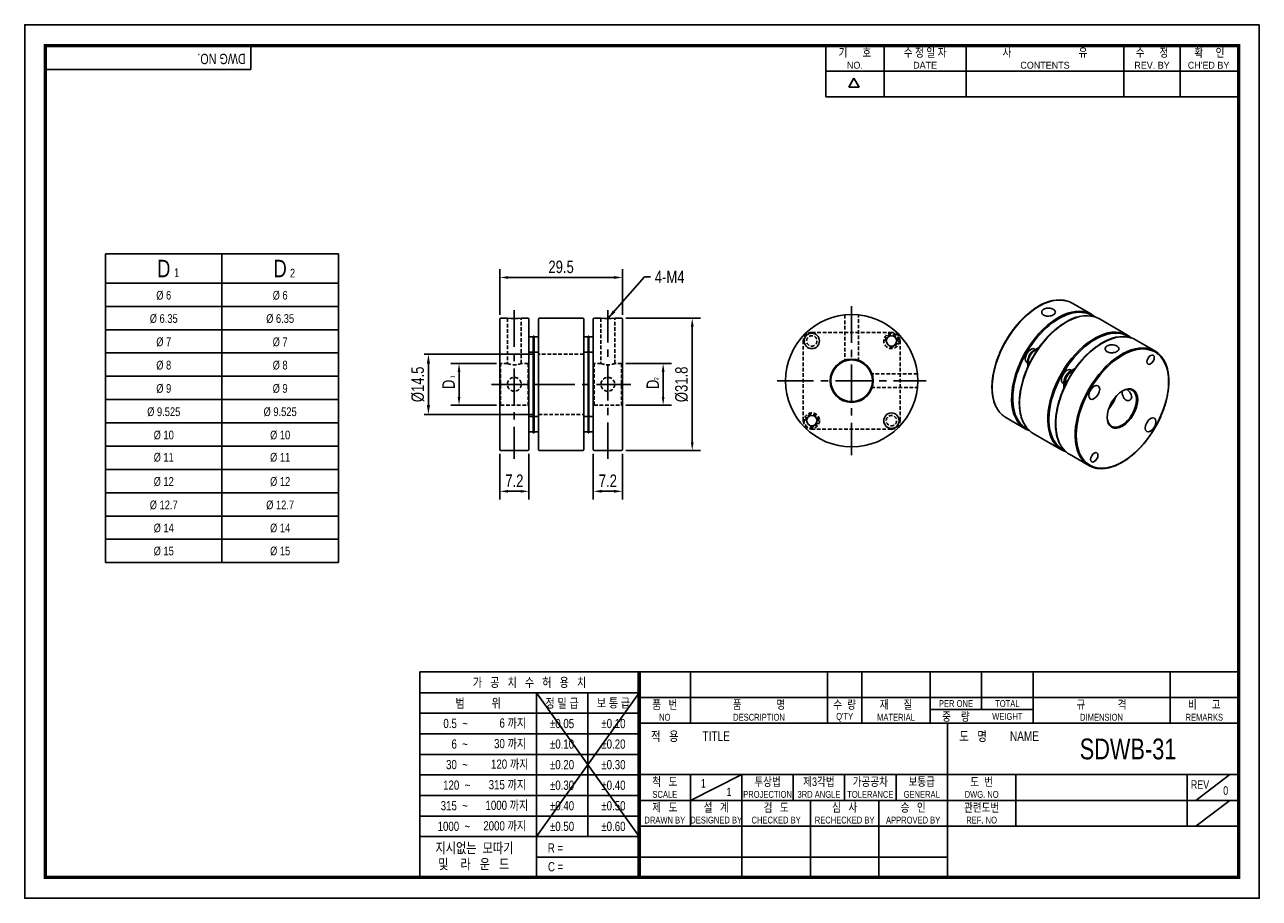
# Model space of a CAD drawing. Header units: millimetres. Extents: x 0 to 297, y 0 to 210.
import ezdxf
from ezdxf.enums import TextEntityAlignment as Align

# ---------------------------------------------------------------- set-up
doc = ezdxf.new("R2010")
doc.units = ezdxf.units.MM
doc.header["$LTSCALE"] = 7
for name, pattern in [('CENTER', [2, 1.25, -0.25, 0.25, -0.25]), ('CENTER2', [1.125, 0.75, -0.125, 0.125, -0.125]), ('DASHED', [0.75, 0.5, -0.25]), ('HIDDEN', [0.375, 0.25, -0.125]), ('HIDDEN2', [0.1875, 0.125, -0.0625]), ('PHANTOM2', [1.25, 0.625, -0.125, 0.125, -0.125, 0.125, -0.125])]:
    doc.linetypes.add(name, pattern=pattern)
doc.layers.get('0').update_dxf_attribs({"linetype": 'CONTINUOUS'})
doc.layers.get('Defpoints').update_dxf_attribs({"linetype": 'CONTINUOUS'})
for name, color, linetype in [('BM', 2, 'CONTINUOUS'), ('C', 1, 'CENTER2'), ('CT', 1, 'CENTER'), ('D', 7, 'CONTINUOUS'), ('DIM', 7, 'CONTINUOUS'), ('H', 3, 'HIDDEN'), ('HD', 4, 'DASHED'), ('P', 4, 'PHANTOM2')]:
    doc.layers.add(name, color=color, linetype=linetype)
doc.styles.get("Standard").update_dxf_attribs({"font": 'Gulim.ttf', "width": 0.8, "height": 3})
doc.dimstyles.new('LIM', dxfattribs={"dimtxt": 2, "dimasz": 2, "dimexe": 2, "dimexo": 1, "dimgap": 1, "dimtad": 1, "dimdec": 3, "dimzin": 9, "dimdsep": 46, "dimtxsty": 'Standard', "dimcen": 3, "dimclrd": 1, "dimclre": 1, "dimadec": 0, "dimazin": 0, "dimtfac": 1, "dimtdec": 3, "dimtmove": 0, "dimatfit": 3, "dimfxl": 0, "dimtolj": 1, "dimtzin": 0, "dimarcsym": 0})
doc.dimstyles.get("Standard").update_dxf_attribs({"dimtxt": 0.18, "dimasz": 0.18, "dimexe": 0.18, "dimexo": 0.0625, "dimgap": 0.09, "dimtad": 0, "dimtih": 1, "dimtoh": 1, "dimdec": 4, "dimzin": 0, "dimdsep": 46, "dimtxsty": 'Standard', "dimcen": 0.09, "dimadec": 0, "dimazin": 0, "dimtfac": 1, "dimtdec": 4, "dimtofl": 0, "dimtmove": 0, "dimatfit": 3, "dimfxl": 0, "dimtolj": 1, "dimtzin": 0, "dimarcsym": 0})

# ---------------------------------------------------------------- blocks, each defined once
blk = doc.blocks.new('*D7')
at = {"layer": 'Defpoints', "color": 0}
for p in [(143.59, 139.44), (160.59, 139.44), (143.59, 107.64)]:
    blk.add_point(p, dxfattribs=at)
at = {"layer": 'DIM', "color": 1, "lineweight": -2}
for p, q in [((144.59, 139.44), (162.59, 139.44)), ((160.59, 109.64), (160.59, 137.44)), ((144.59, 107.64), (162.59, 107.64))]:
    blk.add_line(p, q, dxfattribs=at)
at = {"layer": 'DIM', "color": 1}
for points in [[(160.25, 137.44), (160.92, 137.44), (160.59, 139.44)], [(160.25, 109.64), (160.92, 109.64), (160.59, 107.64)]]:
    blk.add_solid(points, dxfattribs=at)
at = {"layer": 'DIM', "color": 0, "insert": (158.04, 123.54), "char_height": 3, "attachment_point": 5, "rotation": 90}
blk.add_mtext('\\A1;%%c31.8', dxfattribs=at)
blk = doc.blocks.new('*D8')
at = {"layer": 'Defpoints', "color": 0}
for p in [(136.79, 107.84), (143.79, 107.84), (143.79, 97.84)]:
    blk.add_point(p, dxfattribs=at)
at = {"layer": 'DIM', "color": 1, "lineweight": -2}
for p, q in [((136.79, 106.84), (136.79, 95.84)), ((143.79, 106.84), (143.79, 95.84)), ((138.79, 97.84), (141.79, 97.84))]:
    blk.add_line(p, q, dxfattribs=at)
at = {"layer": 'DIM', "color": 1}
for points in [[(138.79, 98.17), (138.79, 97.5), (136.79, 97.84)], [(141.79, 98.17), (141.79, 97.5), (143.79, 97.84)]]:
    blk.add_solid(points, dxfattribs=at)
at = {"layer": 'DIM', "color": 0, "insert": (140.29, 100.38), "char_height": 3, "attachment_point": 5}
blk.add_mtext('\\A1;7.2', dxfattribs=at)
blk = doc.blocks.new('*D9')
at = {"layer": 'Defpoints', "color": 0}
for p in [(114.29, 107.84), (121.29, 107.84), (121.29, 97.84)]:
    blk.add_point(p, dxfattribs=at)
at = {"layer": 'DIM', "color": 1, "lineweight": -2}
for p, q in [((114.29, 106.84), (114.29, 95.84)), ((121.29, 106.84), (121.29, 95.84)), ((116.29, 97.84), (119.29, 97.84))]:
    blk.add_line(p, q, dxfattribs=at)
at = {"layer": 'DIM', "color": 1}
for points in [[(116.29, 98.17), (116.29, 97.5), (114.29, 97.84)], [(119.29, 98.17), (119.29, 97.5), (121.29, 97.84)]]:
    blk.add_solid(points, dxfattribs=at)
at = {"layer": 'DIM', "color": 0, "insert": (117.79, 100.38), "char_height": 3, "attachment_point": 5}
blk.add_mtext('\\A1;7.2', dxfattribs=at)
blk = doc.blocks.new('*D10')
at = {"layer": 'Defpoints', "color": 0}
for p in [(104.49, 128.54), (114.49, 128.54), (114.49, 118.54)]:
    blk.add_point(p, dxfattribs=at)
at = {"layer": 'DIM', "color": 1, "lineweight": -2}
for p, q in [((113.49, 128.54), (102.49, 128.54)), ((104.49, 120.54), (104.49, 126.54)), ((113.49, 118.54), (102.49, 118.54))]:
    blk.add_line(p, q, dxfattribs=at)
at = {"layer": 'DIM', "color": 1}
for points in [[(104.15, 126.54), (104.82, 126.54), (104.49, 128.54)], [(104.15, 120.54), (104.82, 120.54), (104.49, 118.54)]]:
    blk.add_solid(points, dxfattribs=at)
at = {"layer": 'DIM', "color": 0, "insert": (101.98, 123.54), "char_height": 3, "attachment_point": 5, "rotation": 90}
blk.add_mtext('\\A1;D', dxfattribs=at)
blk = doc.blocks.new('*D11')
at = {"layer": 'Defpoints', "color": 0}
for p in [(143.79, 149.24), (114.29, 139.24), (143.79, 139.24)]:
    blk.add_point(p, dxfattribs=at)
at = {"layer": 'DIM', "color": 1, "lineweight": -2}
for p, q in [((114.29, 140.24), (114.29, 151.24)), ((116.29, 149.24), (141.79, 149.24)), ((143.79, 140.24), (143.79, 151.24))]:
    blk.add_line(p, q, dxfattribs=at)
at = {"layer": 'DIM', "color": 1}
for points in [[(116.29, 149.57), (116.29, 148.9), (114.29, 149.24)], [(141.79, 149.57), (141.79, 148.9), (143.79, 149.24)]]:
    blk.add_solid(points, dxfattribs=at)
at = {"layer": 'DIM', "color": 0, "insert": (129.04, 151.77), "char_height": 3, "attachment_point": 5}
blk.add_mtext('\\A1;29.5', dxfattribs=at)
blk = doc.blocks.new('*D12')
at = {"layer": 'Defpoints', "color": 0}
for p in [(143.59, 128.54), (153.59, 128.54), (143.59, 118.54)]:
    blk.add_point(p, dxfattribs=at)
at = {"layer": 'DIM', "color": 1, "lineweight": -2}
for p, q in [((144.59, 128.54), (155.59, 128.54)), ((153.59, 120.54), (153.59, 126.54)), ((144.59, 118.54), (155.59, 118.54))]:
    blk.add_line(p, q, dxfattribs=at)
at = {"layer": 'DIM', "color": 1}
for points in [[(153.25, 126.54), (153.92, 126.54), (153.59, 128.54)], [(153.25, 120.54), (153.92, 120.54), (153.59, 118.54)]]:
    blk.add_solid(points, dxfattribs=at)
at = {"layer": 'DIM', "color": 0, "insert": (151.08, 123.54), "char_height": 3, "attachment_point": 5, "rotation": 90}
blk.add_mtext('\\A1;D', dxfattribs=at)
blk = doc.blocks.new('*D15')
at = {"layer": 'D', "color": 1, "lineweight": -2}
for p, q in [((122.59, 130.79), (96.12, 130.79)), ((97.12, 128.49), (97.12, 118.59)), ((122.59, 116.29), (96.12, 116.29))]:
    blk.add_line(p, q, dxfattribs=at)
at = {"layer": 'D', "color": 1}
for points in [[(96.74, 128.49), (97.51, 128.49), (97.12, 130.79)], [(96.74, 118.59), (97.51, 118.59), (97.12, 116.29)]]:
    blk.add_solid(points, dxfattribs=at)
at = {"layer": 'Defpoints', "color": 0}
for p in [(123.59, 130.79), (97.12, 116.29), (123.59, 116.29)]:
    blk.add_point(p, dxfattribs=at)
at = {"layer": 'D', "insert": (94.58, 123.54), "char_height": 3, "attachment_point": 5, "rotation": 90}
blk.add_mtext('\\A1;%%c14.5', dxfattribs=at)

msp = doc.modelspace()

# ---------------------------------------------------------------- linework, layer by layer
for p, q in [((54.43705, 199.23234), (54.43705, 205)), ((192.71392, 192.64074), (192.71392, 205)), ((206.72109, 192.64074), (206.72109, 205)), ((226.49591, 192.64074), (226.49591, 205)), ((264.39765, 192.64074), (264.39765, 205)), ((277.99284, 192.64074), (277.99284, 205)), ((54.43705, 199.23234), (5, 199.23234)), ((192.71392, 198.82037), (291.58802, 198.82037)), ((198.25647, 194.97648), (199.49239, 197.11716)), ((200.72832, 194.97648), (199.49239, 197.11716)), ((200.72832, 194.97648), (198.25647, 194.97648)), ((192.71392, 192.64074), (291.58802, 192.64074)), ((19.45898, 154.89008), (19.45898, 80.69008)), ((19.45898, 154.89008), (75.45898, 154.89008)), ((75.45898, 154.89008), (75.45898, 80.69008)), ((19.45898, 80.69008), (75.45898, 80.69008)), ((95.07575, 54.43705), (95.07575, 5)), ((147.8086, 54.43705), (95.07575, 54.43705)), ((292, 54.43705), (147.8086, 54.43705)), ((147.8086, 54.43705), (147.8086, 5)), ((160.16787, 54.43705), (160.16787, 42.07779)), ((193.1259, 54.43705), (193.1259, 42.07779)), ((201.36541, 54.43705), (201.36541, 42.07779)), ((217.84443, 54.43705), (217.84443, 42.07779)), ((230.20369, 54.43705), (230.20369, 45.37359)), ((242.56295, 54.43705), (242.56295, 42.07779)), ((275.52098, 54.43705), (275.52098, 42.07779)), ((147.8086, 49.42948), (95.07575, 49.42948)), ((147.8086, 49.42948), (123.09008, 14.82355)), ((123.09008, 49.42948), (147.8086, 14.82355)), ((123.09008, 49.42948), (123.09008, 5)), ((135.44934, 49.42948), (135.44934, 14.82355)), ((147.8086, 48.25742), (292, 48.25742)), ((217.84443, 45.37359), (242.56295, 45.37359)), ((147.8086, 44.48577), (95.07575, 44.48577)), ((147.8086, 42.07779), (292, 42.07779)), ((221.96418, 5), (221.96418, 42.07779)), ((147.8086, 39.54207), (95.07575, 39.54207)), ((147.8086, 34.59837), (95.07575, 34.59837)), ((147.8086, 29.71852), (292, 29.71852)), ((160.16787, 23.53889), (172.52713, 29.71852)), ((160.16787, 29.71852), (160.16787, 17.35926)), ((172.52713, 29.71852), (172.52713, 5)), ((184.88639, 29.71852), (184.88639, 23.53889)), ((197.24565, 29.71852), (197.24565, 23.53889)), ((209.60492, 29.71852), (209.60492, 23.53889)), ((238.4432, 29.71852), (238.4432, 17.35926)), ((279.64074, 29.71852), (279.64074, 17.35926)), ((281.70061, 23.53889), (289.94012, 29.71852)), ((147.8086, 29.65466), (95.07575, 29.65466)), ((147.8086, 24.71096), (95.07575, 24.71096)), ((147.8086, 23.53889), (221.96418, 23.53889)), ((189.00615, 23.53889), (189.00615, 5)), ((205.48516, 23.53889), (205.48516, 5)), ((221.96418, 23.53889), (292, 23.53889)), ((281.70061, 17.35926), (289.94012, 23.53889)), ((147.8086, 19.76725), (95.07575, 19.76725)), ((147.8086, 17.35926), (292, 17.35926)), ((147.8086, 14.82355), (95.07575, 14.82355)), ((147.8086, 9.87984), (123.09008, 9.87984)), ((147.8086, 9.87984), (221.96418, 9.87984))]:
    msp.add_line(p, q)
at = {"color": 4}
for p, q in [((47.45898, 154.89008), (47.45898, 80.69008)), ((19.45898, 147.89008), (75.45898, 147.89008))]:
    msp.add_line(p, q, dxfattribs=at)
at = {"color": 1}
for p, q in [((19.45898, 142.29008), (75.45898, 142.29008)), ((19.45898, 136.69008), (75.45898, 136.69008)), ((19.45898, 131.09008), (75.45898, 131.09008)), ((19.45898, 125.49008), (75.45898, 125.49008)), ((19.45898, 119.89008), (75.45898, 119.89008)), ((19.45898, 114.29008), (75.45898, 114.29008)), ((19.45898, 108.69008), (75.45898, 108.69008)), ((19.45898, 103.09008), (75.45898, 103.09008)), ((19.45898, 97.49008), (75.45898, 97.49008)), ((19.45898, 91.89008), (75.45898, 91.89008)), ((19.45898, 86.29008), (75.45898, 86.29008))]:
    msp.add_line(p, q, dxfattribs=at)
msp.add_lwpolyline([(297, 210), (0, 210), (0, 0), (297, 0)], close=True)
msp.add_lwpolyline([(292, 205, 0.8, 0.8, 0), (5, 205, 0.8, 0.8, 0), (5, 5, 0.8, 0.8, 0), (292, 5, 0.8, 0.8, 0)], format="xyseb", close=True)
at = {"const_width": 0.82395}
msp.add_lwpolyline([(147.8086, 5), (147.8086, 54.43705)], dxfattribs=at)
at = {"layer": 'BM', "linetype": 'Continuous'}
for p, q in [((256.60917, 140.39591), (251.94226, 143.09035)), ((114.28537, 107.83614), (114.28537, 139.23614)), ((116.1382, 139.43614), (114.48537, 139.43614)), ((121.08537, 139.43614), (119.42923, 139.43614)), ((121.28537, 139.23614), (121.28537, 107.83614)), ((123.58537, 107.83614), (123.58537, 139.23614)), ((134.28537, 139.43614), (123.78537, 139.43614)), ((127.38555, 139.43614), (123.78537, 139.43614)), ((134.48537, 139.23614), (134.48537, 107.83614)), ((136.78537, 107.83614), (136.78537, 139.23614)), ((138.6382, 139.43614), (136.98537, 139.43614)), ((143.58537, 139.43614), (141.92923, 139.43614)), ((143.78537, 139.23614), (143.78537, 107.83614)), ((265.30658, 135.37446), (258.51835, 139.29364)), ((122.33537, 134.95428), (121.28537, 134.95428)), ((122.33537, 135.16744), (122.53537, 135.16744)), ((122.33537, 135.16744), (122.33537, 133.11744)), ((122.53537, 135.16744), (122.53537, 133.11744)), ((123.58537, 134.95428), (122.53537, 134.95428)), ((135.53537, 134.95428), (134.48537, 134.95428)), ((135.73537, 135.16744), (135.53537, 135.16744)), ((135.53537, 133.11744), (135.53537, 135.16744)), ((135.73537, 133.11744), (135.73537, 135.16744)), ((136.78537, 134.95428), (135.73537, 134.95428)), ((271.88267, 131.57775), (267.21577, 134.27219)), ((121.28537, 131.25428), (122.33537, 131.25428)), ((122.33537, 133.11744), (122.33537, 113.95485)), ((122.53537, 133.11744), (122.53537, 113.95485)), ((122.53537, 131.25428), (123.58537, 131.25428)), ((134.48537, 131.25428), (135.53537, 131.25428)), ((135.53537, 113.95485), (135.53537, 133.11744)), ((135.73537, 113.95485), (135.73537, 133.11744)), ((135.73537, 131.25428), (136.78537, 131.25428)), ((244.00114, 132.41309), (242.77736, 131.70654)), ((242.77736, 131.70654), (242.91878, 131.62489)), ((243.81011, 132.1395), (242.91878, 131.62489)), ((243.14988, 131.92161), (242.94129, 132.04204)), ((241.09129, 128.83775), (241.32779, 128.70121)), ((241.32779, 129.19581), (241.32779, 127.7816)), ((241.32779, 129.19581), (241.46921, 129.11416)), ((241.46921, 129.11416), (241.46921, 128.09415)), ((251.46546, 126.67971), (252.69856, 127.39164)), ((251.60688, 126.59806), (251.46546, 126.67971)), ((251.60688, 126.59806), (252.50752, 127.11804)), ((251.84729, 126.90016), (251.63871, 127.02059)), ((249.78871, 123.81629), (250.01589, 123.68513)), ((250.01589, 122.73958), (250.01589, 124.16898)), ((250.15732, 124.08733), (250.01589, 124.16898)), ((250.15732, 123.05213), (250.15732, 124.08733)), ((122.33537, 115.80485), (121.28537, 115.80485)), ((122.33537, 113.95485), (122.33537, 111.90485)), ((123.58537, 115.80485), (122.53537, 115.80485)), ((122.53537, 113.95485), (122.53537, 111.90485)), ((135.53537, 115.80485), (134.48537, 115.80485)), ((135.53537, 111.90485), (135.53537, 113.95485)), ((136.78537, 115.80485), (135.73537, 115.80485)), ((135.73537, 111.90485), (135.73537, 113.95485)), ((236.04226, 115.55074), (240.70917, 112.8563)), ((121.28537, 112.10485), (122.33537, 112.10485)), ((122.33537, 111.90485), (122.53537, 111.90485)), ((122.53537, 112.10485), (123.58537, 112.10485)), ((134.48537, 112.10485), (135.53537, 112.10485)), ((135.73537, 111.90485), (135.53537, 111.90485)), ((135.73537, 112.10485), (136.78537, 112.10485)), ((242.61835, 111.75403), (249.40658, 107.83485)), ((114.48537, 107.63614), (121.08537, 107.63614)), ((123.78537, 107.63614), (127.38555, 107.63614)), ((123.78537, 107.63614), (134.28537, 107.63614)), ((136.98537, 107.63614), (143.58537, 107.63614)), ((251.31577, 106.73258), (255.98267, 104.03814))]:
    msp.add_line(p, q, dxfattribs=at)
at = {"layer": 'BM', "linetype": 'HIDDEN2'}
for p, q in [((208.51688, 136.03841), (208.50371, 136.03841)), ((208.50371, 112.77582), (208.51688, 112.77582))]:
    msp.add_line(p, q, dxfattribs=at)
at = {"layer": 'BM', "linetype": 'Continuous'}
for centre, radius in [((198.93558, 124.40712), 15.9), ((189.34114, 133.97525), 1.85), ((208.51688, 133.98841), 1.25), ((198.93558, 124.40712), 5.2), ((198.93558, 124.40712), 5), ((189.35428, 114.82582), 1.25), ((208.50371, 114.81268), 1.85)]:
    msp.add_circle(centre, radius, dxfattribs=at)
for centre, radius, start, end in [((248.80616, 134.99985), 8.8105, 76.7798677, 123.8990934), ((255.38225, 131.20314), 8.8105, 76.7798677, 123.8990934), ((114.48537, 139.23614), 0.2, 90, 180), ((117.78538, 155.02759), 15.67855, 263.9590215, 276.0404256), ((121.08537, 139.23614), 0.2, 0, 90), ((123.78537, 139.23614), 0.2, 90, 180), ((134.28537, 139.23614), 0.2, 0, 90), ((136.98537, 139.23614), 0.2, 90, 180), ((140.28538, 155.02759), 15.67855, 263.9590215, 276.0404256), ((143.58537, 139.23614), 0.2, 0, 90), ((264.07966, 126.18169), 8.8105, 76.7798677, 123.8990934), ((114.48537, 107.83614), 0.2, 180, 270), ((121.08537, 107.83614), 0.2, 270, 0), ((123.78537, 107.83614), 0.2, 180, 270), ((134.28537, 107.83614), 0.2, 270, 0), ((136.98537, 107.83614), 0.2, 180, 270), ((143.58537, 107.83614), 0.2, 270, 0)]:
    msp.add_arc(centre, radius, start, end, dxfattribs=at)
for centre, major_axis, start_param, end_param in [((243.99226, 129.32055), (7.95, 13.7698), 0.129499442, 3.018907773), ((243.99226, 129.32055), (7.95, 13.7698), 0, 0.129499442), ((248.65917, 126.62611), (-7.95, -13.7698), 3.271420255, 6.160027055), ((248.80059, 126.54446), (7.85, 13.5966), 0, 3.194025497), ((250.56835, 125.52384), (7.95, 13.7698), 0.129499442, 3.018907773), ((248.65917, 126.62611), (-7.95, -13.7698), 3.020779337, 3.271420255), ((248.80059, 126.54446), (7.85, 13.5966), 6.230295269, 6.283185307), ((250.56835, 125.52384), (7.95, 13.7698), 0, 0.129499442), ((257.35658, 121.60465), (-7.95, -13.7698), 3.271420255, 6.160027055), ((257.498, 121.523), (7.85, 13.5966), 0, 3.194025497), ((259.26577, 120.50238), (7.95, 13.7698), 0.129499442, 3.018907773), ((257.35658, 121.60465), (-7.95, -13.7698), 3.020779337, 3.271420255), ((257.498, 121.523), (7.85, 13.5966), 6.230295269, 6.283185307), ((259.26577, 120.50238), (7.95, 13.7698), 0, 0.129499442), ((242.01629, 130.43989), (0.925, 1.60215), 0, 3.141592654), ((242.77736, 130.03272), (1.025, 1.77535), 0.785398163, 2.35619449), ((242.91878, 129.95107), (1.025, 1.77535), 0.785398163, 2.35619449), ((263.93267, 117.80794), (-7.95, -13.7698), 3.271420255, 6.160027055), ((263.93267, 117.80794), (-7.95, -13.7698), 3.020779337, 3.271420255), ((250.71371, 125.41844), (0.925, 1.60215), 0, 3.141592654), ((251.46546, 125.00589), (-1.025, -1.77535), 3.926990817, 5.497787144), ((251.60688, 124.92424), (-1.025, -1.77535), 3.926990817, 5.497787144), ((251.59759, 124.90813), (0.925, 1.60215), 0.349417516, 2.792047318), ((263.93267, 117.80794), (2.5, 4.33013), 2.375999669, 6.283185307), ((263.93267, 117.80794), (2.5, 4.33013), 0, 0.765592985), ((259.26577, 120.50238), (-2.5, -4.33013), 1.223957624, 1.91763503), ((259.12435, 120.58403), (2.6, 4.50333), 4.400887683, 5.023890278), ((243.99226, 129.32055), (7.95, 13.7698), 3.018907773, 3.141592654), ((248.65917, 126.62611), (-7.95, -13.7698), 6.160027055, 6.283185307), ((248.65917, 126.62611), (-7.95, -13.7698), 0, 0.120365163), ((250.56835, 125.52384), (7.95, 13.7698), 3.018907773, 3.141592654), ((257.35658, 121.60465), (-7.95, -13.7698), 6.160027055, 6.283185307), ((257.35658, 121.60465), (-7.95, -13.7698), 0, 0.120365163), ((259.26577, 120.50238), (7.95, 13.7698), 3.018907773, 3.141592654), ((263.93267, 117.80794), (-7.95, -13.7698), 6.160027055, 6.283185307), ((263.93267, 117.80794), (-7.95, -13.7698), 0, 0.129872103)]:
    msp.add_ellipse(centre, major_axis=major_axis, ratio=0.577350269, start_param=start_param, end_param=end_param, dxfattribs=at)
for centre, major_axis in [((264.07409, 117.7263), (7.85, 13.5966)), ((270.84909, 129.46094), (-0.625, -1.08253)), ((257.2898, 121.62173), (0.925, 1.60215)), ((264.07409, 117.7263), (-2.6, -4.50333)), ((270.83979, 113.79864), (0.925, 1.60215)), ((257.29909, 105.99165), (-0.625, -1.08253))]:
    msp.add_ellipse(centre, major_axis=major_axis, ratio=0.577350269, dxfattribs=at)
for points, knots in [([(243.89226, 142.31275), (243.79356, 142.25508), (243.5506, 142.11251), (243.11003, 141.83417), (242.60518, 141.48876), (242.09893, 141.11565), (241.59782, 140.71926), (241.10139, 140.29942), (240.61104, 139.85728), (240.12762, 139.39366), (239.65215, 138.90956), (239.18557, 138.40594), (238.72882, 137.88385), (238.28281, 137.34435), (237.84844, 136.78853), (237.4266, 136.21754), (237.01812, 135.63254), (236.62383, 135.0347), (236.24454, 134.42525), (235.881, 133.80543), (235.53395, 133.17648), (235.2041, 132.5397), (234.89213, 131.89636), (234.59866, 131.24778), (234.32429, 130.59526), (234.0696, 129.94013), (233.83509, 129.28371), (233.62127, 128.62732), (233.42856, 127.97229), (233.25738, 127.31995), (233.10808, 126.67161), (232.98099, 126.02857), (232.87638, 125.39214), (232.79449, 124.76361), (232.73552, 124.14423), (232.6996, 123.53526), (232.68684, 122.93795), (232.69731, 122.3535), (232.73102, 121.78311), (232.78794, 121.22796), (232.868, 120.6892), (232.97105, 120.16797), (233.09693, 119.66537), (233.24539, 119.18248), (233.41615, 118.72033), (233.60883, 118.27995), (233.82307, 117.86224), (234.05821, 117.46839), (234.31433, 117.09819), (234.58852, 116.75641), (234.85921, 116.46118), (235.02664, 116.30894), (235.10856, 116.23506)], [0, 0, 0, 0, 0.010715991, 0.031055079, 0.051392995, 0.071728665, 0.092061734, 0.112392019, 0.132719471, 0.153044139, 0.173366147, 0.193685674, 0.214002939, 0.234318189, 0.254631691, 0.274943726, 0.295254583, 0.315564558, 0.33587395, 0.356183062, 0.376492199, 0.39680159, 0.417111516, 0.437422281, 0.457734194, 0.478047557, 0.498362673, 0.518679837, 0.538999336, 0.559321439, 0.579646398, 0.599974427, 0.620305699, 0.64064032, 0.660978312, 0.681319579, 0.701663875, 0.722010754, 0.742359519, 0.762709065, 0.783057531, 0.803402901, 0.823742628, 0.844073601, 0.864392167, 0.884694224, 0.904975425, 0.925231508, 0.945458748, 0.96565451, 0.985817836, 1, 1, 1, 1]), ([(245.13754, 140.19693), (245.26772, 140.12178), (245.4221, 140.06134), (245.58785, 140.02019), (245.75357, 139.97905), (245.9352, 139.956), (246.11785, 139.9518), (246.30114, 139.94759), (246.4905, 139.96219), (246.6704, 139.99313), (246.85073, 140.02414), (247.02655, 140.07239), (247.18321, 140.13299), (247.3393, 140.19338), (247.48068, 140.26767), (247.59552, 140.34955), (247.70992, 140.43111), (247.80116, 140.52244), (247.86177, 140.61668), (247.92249, 140.71109), (247.95417, 140.81104), (247.95427, 140.90958), (247.95437, 141.00858), (247.92258, 141.10894), (247.86148, 141.20361), (247.80037, 141.29831), (247.70822, 141.38999), (247.59265, 141.47169), (247.4776, 141.55302), (247.33617, 141.62671), (247.18013, 141.6865), (247.02443, 141.74616), (246.84992, 141.79358), (246.67093, 141.82402), (246.49131, 141.85456), (246.30224, 141.86878), (246.1192, 141.86425), (245.93549, 141.8597), (245.75276, 141.83607), (245.58618, 141.79418), (245.41995, 141.75238), (245.2652, 141.69119), (245.13488, 141.61528), (245.00515, 141.53972), (244.89606, 141.4475), (244.81658, 141.34669), (244.73709, 141.24587), (244.68502, 141.13375), (244.66455, 141.02056), (244.64399, 140.90683), (244.65475, 140.78896), (244.69599, 140.67789), (244.73732, 140.56657), (244.81042, 140.45907), (244.90927, 140.36526), (244.97434, 140.30352), (245.05137, 140.24668), (245.13754, 140.19693)], [0, 0, 0, 0, 0.053500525, 0.053500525, 0.053500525, 0.106988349, 0.106988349, 0.106988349, 0.16066678, 0.16066678, 0.16066678, 0.214481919, 0.214481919, 0.214481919, 0.268100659, 0.268100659, 0.268100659, 0.321499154, 0.321499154, 0.321499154, 0.374988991, 0.374988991, 0.374988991, 0.428734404, 0.428734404, 0.428734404, 0.48250191, 0.48250191, 0.48250191, 0.536023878, 0.536023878, 0.536023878, 0.589422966, 0.589422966, 0.589422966, 0.643014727, 0.643014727, 0.643014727, 0.696810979, 0.696810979, 0.696810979, 0.750499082, 0.750499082, 0.750499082, 0.803933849, 0.803933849, 0.803933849, 0.85736662, 0.85736662, 0.85736662, 0.911056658, 0.911056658, 0.911056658, 0.96486999, 0.96486999, 0.96486999, 1, 1, 1, 1]), ([(250.46835, 138.51604), (250.36966, 138.45837), (250.1267, 138.31581), (249.68613, 138.03746), (249.18127, 137.69205), (248.67502, 137.31894), (248.17392, 136.92255), (247.67749, 136.50271), (247.18713, 136.06057), (246.70371, 135.59696), (246.22824, 135.11285), (245.76166, 134.60923), (245.30491, 134.08714), (244.8589, 133.54764), (244.42454, 132.99183), (244.00269, 132.42083), (243.59421, 131.83583), (243.19993, 131.23799), (242.82063, 130.62854), (242.45709, 130.00872), (242.11004, 129.37977), (241.7802, 128.74299), (241.46822, 128.09965), (241.17475, 127.45107), (240.90039, 126.79855), (240.64569, 126.14342), (240.41119, 125.487), (240.19736, 124.83061), (240.00465, 124.17558), (239.83347, 123.52324), (239.68417, 122.8749), (239.55708, 122.23186), (239.45248, 121.59544), (239.37059, 120.9669), (239.31161, 120.34752), (239.27569, 119.73856), (239.26294, 119.14124), (239.27341, 118.55679), (239.30712, 117.9864), (239.36404, 117.43125), (239.44409, 116.8925), (239.54715, 116.37126), (239.67302, 115.86866), (239.82149, 115.38577), (239.99224, 114.92362), (240.18493, 114.48324), (240.39916, 114.06553), (240.63431, 113.67168), (240.89043, 113.30148), (241.16462, 112.9597), (241.4353, 112.66447), (241.60273, 112.51223), (241.68465, 112.43835)], [0, 0, 0, 0, 0.010715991, 0.031055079, 0.051392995, 0.071728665, 0.092061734, 0.112392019, 0.132719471, 0.153044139, 0.173366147, 0.193685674, 0.214002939, 0.234318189, 0.254631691, 0.274943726, 0.295254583, 0.315564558, 0.33587395, 0.356183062, 0.376492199, 0.39680159, 0.417111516, 0.437422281, 0.457734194, 0.478047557, 0.498362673, 0.518679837, 0.538999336, 0.559321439, 0.579646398, 0.599974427, 0.620305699, 0.64064032, 0.660978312, 0.681319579, 0.701663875, 0.722010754, 0.742359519, 0.762709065, 0.783057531, 0.803402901, 0.823742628, 0.844073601, 0.864392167, 0.884694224, 0.904975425, 0.925231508, 0.945458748, 0.96565451, 0.985817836, 1, 1, 1, 1]), ([(259.16577, 133.49458), (259.06707, 133.43692), (258.82411, 133.29435), (258.38354, 133.016), (257.87869, 132.67059), (257.37243, 132.29749), (256.87133, 131.90109), (256.3749, 131.48126), (255.88454, 131.03911), (255.40113, 130.5755), (254.92566, 130.09139), (254.45908, 129.58778), (254.00232, 129.06569), (253.55632, 128.52618), (253.12195, 127.97037), (252.7001, 127.39938), (252.29163, 126.81437), (251.89734, 126.21654), (251.51804, 125.60709), (251.1545, 124.98726), (250.80746, 124.35832), (250.47761, 123.72153), (250.16563, 123.0782), (249.87216, 122.42962), (249.5978, 121.7771), (249.34311, 121.12197), (249.1086, 120.46554), (248.89477, 119.80916), (248.70207, 119.15413), (248.53088, 118.50179), (248.38159, 117.85344), (248.2545, 117.21041), (248.14989, 116.57398), (248.068, 115.94544), (248.00902, 115.32607), (247.9731, 114.7171), (247.96035, 114.11979), (247.97082, 113.53534), (248.00453, 112.96495), (248.06145, 112.4098), (248.1415, 111.87104), (248.24456, 111.34981), (248.37044, 110.84721), (248.5189, 110.36431), (248.68966, 109.90216), (248.88234, 109.46179), (249.09658, 109.04407), (249.33172, 108.65023), (249.58784, 108.28003), (249.86203, 107.93824), (250.13272, 107.64301), (250.30015, 107.49078), (250.38206, 107.4169)], [0, 0, 0, 0, 0.010715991, 0.031055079, 0.051392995, 0.071728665, 0.092061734, 0.112392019, 0.132719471, 0.153044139, 0.173366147, 0.193685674, 0.214002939, 0.234318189, 0.254631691, 0.274943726, 0.295254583, 0.315564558, 0.33587395, 0.356183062, 0.376492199, 0.39680159, 0.417111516, 0.437422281, 0.457734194, 0.478047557, 0.498362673, 0.518679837, 0.538999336, 0.559321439, 0.579646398, 0.599974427, 0.620305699, 0.64064032, 0.660978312, 0.681319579, 0.701663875, 0.722010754, 0.742359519, 0.762709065, 0.783057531, 0.803402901, 0.823742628, 0.844073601, 0.864392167, 0.884694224, 0.904975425, 0.925231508, 0.945458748, 0.96565451, 0.985817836, 1, 1, 1, 1]), ([(257.10755, 103.55129), (257.20333, 103.52112), (257.4114, 103.45644), (257.79378, 103.37467), (258.22636, 103.31095), (258.67447, 103.27701), (259.13243, 103.27283), (259.60059, 103.2985), (260.07763, 103.354), (260.56264, 103.43924), (261.05456, 103.55405), (261.55234, 103.69819), (262.05493, 103.87136), (262.56127, 104.07318), (263.07028, 104.3032), (263.58093, 104.56093), (264.09214, 104.84579), (264.60288, 105.15718), (265.1121, 105.49443), (265.61877, 105.85682), (266.12188, 106.2436), (266.62041, 106.65396), (267.11336, 107.08704), (267.59975, 107.54195), (268.0786, 108.01776), (268.54894, 108.51349), (269.00984, 109.02813), (269.46037, 109.56061), (269.89963, 110.10986), (270.32672, 110.67476), (270.74078, 111.25416), (271.14099, 111.84687), (271.52654, 112.4517), (271.89664, 113.06742), (272.25055, 113.69277), (272.58754, 114.32649), (272.90693, 114.96729), (273.20807, 115.61388), (273.49035, 116.26494), (273.75318, 116.91916), (273.99604, 117.57522), (274.21841, 118.23178), (274.41984, 118.88752), (274.59991, 119.54113), (274.75823, 120.19127), (274.89447, 120.83664), (275.00834, 121.47594), (275.09958, 122.10787), (275.16799, 122.73116), (275.21339, 123.34455), (275.23566, 123.9468), (275.23473, 124.53667), (275.21056, 125.11298), (275.16316, 125.67453), (275.0926, 126.22015), (274.99896, 126.74872), (274.88243, 127.2591), (274.74321, 127.75021), (274.58157, 128.221), (274.39783, 128.67045), (274.19241, 129.09753), (273.96571, 129.50146), (273.71842, 129.88083), (273.4505, 130.23672), (273.16491, 130.56138), (272.94094, 130.79074), (272.82251, 130.89064), (272.80382, 130.90638)], [0, 0, 0, 0, 0.009959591, 0.025482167, 0.041025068, 0.056591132, 0.072181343, 0.087795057, 0.103430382, 0.119084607, 0.134754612, 0.150437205, 0.166129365, 0.181828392, 0.197531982, 0.213238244, 0.228945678, 0.244652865, 0.260359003, 0.276063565, 0.291766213, 0.307466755, 0.323165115, 0.3388613, 0.354555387, 0.370247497, 0.385937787, 0.401626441, 0.417313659, 0.432999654, 0.448684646, 0.464368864, 0.480052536, 0.495735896, 0.511419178, 0.527102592, 0.542786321, 0.558470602, 0.574155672, 0.589841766, 0.605529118, 0.621217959, 0.636908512, 0.652600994, 0.668295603, 0.683992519, 0.69969189, 0.71539382, 0.731098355, 0.746805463, 0.762515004, 0.778226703, 0.793940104, 0.809654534, 0.825368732, 0.841081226, 0.856790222, 0.872493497, 0.888188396, 0.903871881, 0.919540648, 0.935191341, 0.950820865, 0.966426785, 0.982007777, 0.997564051, 1, 1, 1, 1]), ([(260.41105, 131.37877), (260.54123, 131.30361), (260.69561, 131.24318), (260.86135, 131.20203), (261.02708, 131.16089), (261.20871, 131.13784), (261.39136, 131.13364), (261.57464, 131.12943), (261.764, 131.14402), (261.9439, 131.17496), (262.12424, 131.20598), (262.30006, 131.25423), (262.45672, 131.31483), (262.61281, 131.37521), (262.75418, 131.44951), (262.86903, 131.53139), (262.98343, 131.61295), (263.07466, 131.70428), (263.13528, 131.79852), (263.196, 131.89292), (263.22768, 131.99288), (263.22778, 132.09142), (263.22787, 132.19041), (263.19608, 132.29077), (263.13499, 132.38545), (263.07388, 132.48015), (262.98172, 132.57183), (262.86616, 132.65353), (262.75111, 132.73486), (262.60968, 132.80855), (262.45364, 132.86834), (262.29794, 132.92799), (262.12343, 132.97542), (261.94444, 133.00585), (261.76481, 133.0364), (261.57575, 133.05062), (261.3927, 133.04609), (261.20899, 133.04154), (261.02627, 133.01791), (260.85969, 132.97602), (260.69345, 132.93422), (260.5387, 132.87302), (260.40838, 132.79711), (260.27866, 132.72155), (260.16957, 132.62933), (260.09008, 132.52852), (260.0106, 132.42771), (259.95853, 132.31558), (259.93806, 132.20239), (259.91749, 132.08867), (259.92826, 131.97079), (259.9695, 131.85972), (260.01083, 131.74841), (260.08392, 131.64091), (260.18278, 131.5471), (260.24784, 131.48536), (260.32488, 131.42852), (260.41105, 131.37877)], [0, 0, 0, 0, 0.053500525, 0.053500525, 0.053500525, 0.106988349, 0.106988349, 0.106988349, 0.16066678, 0.16066678, 0.16066678, 0.214481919, 0.214481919, 0.214481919, 0.268100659, 0.268100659, 0.268100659, 0.321499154, 0.321499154, 0.321499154, 0.374988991, 0.374988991, 0.374988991, 0.428734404, 0.428734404, 0.428734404, 0.48250191, 0.48250191, 0.48250191, 0.536023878, 0.536023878, 0.536023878, 0.589422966, 0.589422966, 0.589422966, 0.643014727, 0.643014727, 0.643014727, 0.696810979, 0.696810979, 0.696810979, 0.750499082, 0.750499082, 0.750499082, 0.803933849, 0.803933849, 0.803933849, 0.85736662, 0.85736662, 0.85736662, 0.911056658, 0.911056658, 0.911056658, 0.96486999, 0.96486999, 0.96486999, 1, 1, 1, 1]), ([(263.96808, 121.91287), (263.968, 121.90426), (263.96798, 121.89558), (263.96892, 121.53343), (264.05113, 121.08224), (264.37971, 120.27907), (264.63488, 119.92995), (265.24681, 119.57627), (265.59856, 119.57438), (266.13159, 119.8819), (266.30276, 120.18413), (266.30015, 120.89312), (266.12479, 121.28989), (265.64042, 121.90929), (265.36535, 122.15634), (265.10195, 122.3351)], [0.2469072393, 0.2469072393, 0.2469072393, 0.2469072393, 0.25, 0.25, 0.375, 0.375, 0.5, 0.5, 0.625, 0.625, 0.75, 0.75, 0.875, 0.875, 0.9776239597, 0.9776239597, 0.9776239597, 0.9776239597])]:
    msp.add_open_spline(points, degree=3, knots=knots, dxfattribs=at)
at = {"layer": 'C'}
msp.add_line((147.8086, 49.42948), (147.8086, 49.39613), dxfattribs=at)
at = {"layer": 'CT'}
for p, q in [((117.78531, 141.34904), (117.78531, 105.63614)), ((140.28537, 105.63614), (140.28538, 141.34904)), ((198.93558, 142.30712), (198.93558, 106.50712)), ((112.28537, 123.53614), (127.38555, 123.53614)), ((123.58537, 123.53614), (145.78537, 123.53614)), ((181.03558, 124.40712), (216.83558, 124.40712))]:
    msp.add_line(p, q, dxfattribs=at)
at = {"layer": 'H'}
msp.add_line((147.8086, 49.31275), (147.8086, 49.27106), dxfattribs=at)
at = {"layer": 'HD', "linetype": 'HIDDEN2'}
for p, q in [((197.25525, 140.21808), (197.25525, 129.11631)), ((200.55525, 129.13794), (200.55525, 140.22496)), ((116.13537, 139.43614), (116.13537, 128.53409)), ((119.43537, 128.53422), (119.43537, 139.43614)), ((138.63537, 139.43614), (138.63537, 128.53409)), ((141.93537, 128.53422), (141.93537, 139.43614)), ((122.53537, 134.95428), (122.33537, 134.95428)), ((135.73537, 134.95428), (135.53537, 134.95428)), ((187.30428, 114.82582), (187.30428, 133.98841)), ((189.35428, 136.03841), (208.50371, 136.03841)), ((210.56688, 114.82582), (210.56688, 133.98841)), ((122.33537, 131.25428), (122.53537, 131.25428)), ((134.48537, 130.78614), (123.58537, 130.78614)), ((135.53537, 131.25428), (135.73537, 131.25428)), ((114.48537, 128.53614), (114.28537, 128.73614)), ((114.48537, 118.53614), (114.48537, 128.53614)), ((116.1414, 128.53614), (114.48537, 128.53614)), ((121.08537, 128.53614), (119.43014, 128.53614)), ((121.28537, 128.73614), (121.08537, 128.53614)), ((121.08537, 128.53614), (121.08537, 118.53614)), ((122.53537, 128.53614), (122.33537, 128.53614)), ((135.73537, 128.53614), (135.53537, 128.53614)), ((136.98537, 128.53614), (136.78537, 128.73614)), ((136.98537, 118.53614), (136.98537, 128.53614)), ((138.6414, 128.53614), (136.98537, 128.53614)), ((143.58537, 128.53614), (141.93014, 128.53614)), ((143.78537, 128.73614), (143.58537, 128.53614)), ((143.58537, 128.53614), (143.58537, 118.53614)), ((214.74776, 126.07591), (203.64887, 126.07591)), ((203.66245, 122.77591), (214.75225, 122.77591)), ((114.28537, 118.33614), (114.48537, 118.53614)), ((114.48537, 118.53614), (121.08537, 118.53614)), ((121.08537, 118.53614), (121.28537, 118.33614)), ((122.33537, 118.53614), (122.53537, 118.53614)), ((123.58537, 116.28614), (134.48537, 116.28614)), ((135.53537, 118.53614), (135.73537, 118.53614)), ((136.78537, 118.33614), (136.98537, 118.53614)), ((136.98537, 118.53614), (143.58537, 118.53614)), ((143.58537, 118.53614), (143.78537, 118.33614)), ((122.53537, 115.80485), (122.33537, 115.80485)), ((135.73537, 115.80485), (135.53537, 115.80485)), ((122.33537, 112.10485), (122.53537, 112.10485)), ((135.53537, 112.10485), (135.73537, 112.10485)), ((208.50371, 112.77582), (189.35428, 112.77582))]:
    msp.add_line(p, q, dxfattribs=at)
for centre, radius in [((189.34114, 133.97525), 1.25), ((208.51688, 133.98841), 1.85), ((117.78537, 123.55493), 1.65), ((140.28537, 123.55493), 1.65), ((189.35428, 114.82582), 1.85), ((208.50371, 114.81268), 1.25)]:
    msp.add_circle(centre, radius, dxfattribs=at)
for centre, radius, start, end in [((189.35428, 133.98841), 2.05, 90, 180), ((208.51688, 133.98841), 1.5, 255, 195), ((208.51688, 133.98841), 2.05, 0, 90), ((117.78541, 133.14365), 4.89411, 250.2968668, 289.7022083), ((140.28541, 133.14365), 4.89411, 250.2968668, 289.7022083), ((189.35428, 114.82582), 1.5, 255, 195), ((189.35428, 114.82582), 2.05, 180, 270), ((208.51688, 114.82582), 2.05, 270, 0)]:
    msp.add_arc(centre, radius, start, end, dxfattribs=at)
at = {"layer": 'P'}
msp.add_line((147.8086, 49.22104), (147.8086, 49.16267), dxfattribs=at)

# ---------------------------------------------------------------- texts
for s, insert, char_height, width, attachment_point in [('D', (33.45898, 151.39008), 4.2, 28, 5), ('D', (61.45898, 151.39008), 4.2, 28, 5), ('1', (35.9548, 151.41496), 2.1, 6.3, 1), ('2', (63.82518, 151.3345), 2.1, 3.36, 1)]:
    msp.add_mtext(s, dxfattribs=dict(insert=insert, char_height=char_height, width=width, attachment_point=attachment_point))
at = {"ltscale": 25.4, "char_height": 2.1, "width": 28, "attachment_point": 5}
for s, insert in [('%%C{\\f??|b0|i0|c0|p49; \\f??|b0|i0|c129|p49;6}', (33.45898, 144.92639)), ('%%C{\\f??|b0|i0|c0|p49; \\f??|b0|i0|c129|p49;6}', (61.45898, 144.92639)), ('%%C{\\f??|b0|i0|c0|p49; \\f??|b0|i0|c129|p49;6.35}', (33.45898, 139.32639)), ('%%C{\\f??|b0|i0|c0|p49; \\f??|b0|i0|c129|p49;6.35}', (61.45898, 139.32639)), ('%%C{\\f??|b0|i0|c0|p49; \\f??|b0|i0|c129|p49;7}', (33.45898, 133.72639)), ('%%C{\\f??|b0|i0|c0|p49; \\f??|b0|i0|c129|p49;7}', (61.45898, 133.72639)), ('%%C{\\f??|b0|i0|c0|p49; \\f??|b0|i0|c129|p49;8}', (33.45898, 128.12639)), ('%%C{\\f??|b0|i0|c0|p49; \\f??|b0|i0|c129|p49;8}', (61.45898, 128.12639)), ('%%C{\\f??|b0|i0|c0|p49; \\f??|b0|i0|c129|p49;9}', (33.45898, 122.52639)), ('%%C{\\f??|b0|i0|c0|p49; \\f??|b0|i0|c129|p49;9}', (61.45898, 122.52639)), ('%%C{\\f??|b0|i0|c0|p49; \\f??|b0|i0|c129|p49;9.525}', (33.45898, 116.92639)), ('%%C{\\f??|b0|i0|c0|p49; \\f??|b0|i0|c129|p49;9.525}', (61.45898, 116.92639)), ('%%C{\\f??|b0|i0|c0|p49; \\f??|b0|i0|c129|p49;10}', (33.45898, 111.32639)), ('%%C{\\f??|b0|i0|c0|p49; \\f??|b0|i0|c129|p49;10}', (61.45898, 111.32639)), ('%%C{\\f??|b0|i0|c0|p49; \\f??|b0|i0|c129|p49;11}', (33.45898, 105.98892)), ('%%C{\\f??|b0|i0|c0|p49; \\f??|b0|i0|c129|p49;11}', (61.45898, 105.98892)), ('%%C{\\f??|b0|i0|c0|p49; \\f??|b0|i0|c129|p49;12}', (33.45898, 100.15723)), ('%%C{\\f??|b0|i0|c0|p49; \\f??|b0|i0|c129|p49;12}', (61.45898, 100.15723)), ('%%C{\\f??|b0|i0|c0|p49; \\f??|b0|i0|c129|p49;12.7}', (33.45898, 94.52323)), ('%%C{\\f??|b0|i0|c0|p49; \\f??|b0|i0|c129|p49;12.7}', (61.45898, 94.52323)), ('%%C{\\f??|b0|i0|c0|p49; \\f??|b0|i0|c129|p49;14}', (33.45898, 88.98807)), ('%%C{\\f??|b0|i0|c0|p49; \\f??|b0|i0|c129|p49;14}', (61.45898, 88.98807)), ('%%C{\\f??|b0|i0|c0|p49; \\f??|b0|i0|c129|p49;15}', (33.45898, 83.45291)), ('%%C{\\f??|b0|i0|c0|p49; \\f??|b0|i0|c129|p49;15}', (61.45898, 83.45291))]:
    msp.add_mtext(s, dxfattribs=dict(at, insert=insert))
at = {"layer": 'D', "width": 0.8}
for s, height, p in [('확     인', 2.059877, (284.99642, 203.3521)), ('기      호', 2.059877, (199.71751, 203.3521)), ('수 정 일 자', 2.059877, (216.6085, 203.3521)), ('사                           유', 2.0598771, (245.44678, 203.3521)), ('수      정', 2.059877, (271.19524, 203.3521)), ('가   공   치   수   허   용   치', 2.2246672, (121.44218, 51.93326)), ('범          위', 2.2246672, (109.08292, 46.95763)), ('정 밀 급', 2.224667, (129.26971, 46.95763)), ('보 통 급', 2.224667, (141.62897, 46.95763)), ('품   번', 2.059877, (153.98824, 46.60952)), ('품              명', 2.0598771, (176.64688, 46.60952)), ('수  량', 2.059877, (197.24565, 46.60952)), ('재      질', 2.059877, (209.60492, 46.60952)), ('PER ONE', 1.647902, (224.02406, 46.8155)), ('TOTAL', 1.647902, (236.38332, 46.8155)), ('규             격', 2.0598771, (259.04197, 46.60952)), ('비      고', 2.059877, (283.76049, 46.60952)), ('NO', 1.647902, (153.98824, 43.5197)), ('DESCRIPTION', 1.6479017, (176.64688, 43.5197)), ("Q'TY", 1.647902, (197.24565, 43.5197)), ('MATERIAL', 1.647902, (209.60492, 43.5197)), ('중    량', 2.059877, (224.02406, 43.72569)), ('WEIGHT', 1.647902, (236.38332, 43.72569)), ('DIMENSION', 1.647902, (259.04197, 43.5197)), ('REMARKS', 1.647902, (283.76049, 43.5197)), ('%%p0.05', 2.224667, (129.26971, 42.01392)), ('%%p0.10', 2.224667, (141.62897, 42.01392)), ('%%p0.10', 2.224667, (129.26971, 37.07022)), ('%%p0.20', 2.224667, (141.62897, 37.07022)), ('적   용', 2.307062, (153.98824, 38.98797)), ('TITLE', 2.307062, (166.3475, 38.98797)), ('도   명', 2.307062, (228.14381, 38.98797)), ('NAME', 2.307062, (240.50307, 38.98797)), ('SDWB-31', 5, (265.42755, 35.89816)), ('%%p0.20', 2.224667, (129.26971, 32.12651)), ('%%p0.30', 2.224667, (141.62897, 32.12651)), ('%%p0.30', 2.224667, (129.26971, 27.18281)), ('%%p0.40', 2.224667, (141.62897, 27.18281)), ('척   도', 2.059877, (153.98824, 28.07062)), ('1', 2.05988, (163.25768, 27.65865)), ('1', 2.05988, (169.43731, 25.59877)), ('투상법', 2.059877, (178.70676, 28.07062)), ('제3각법', 2.059877, (191.06602, 28.07062)), ('가공공차', 2.059877, (203.42529, 28.07062)), ('보통급', 2.059877, (215.78455, 28.07062)), ('도  번', 2.059877, (230.20369, 28.07062)), ('REV', 2.059877, (282.73055, 27.34967)), ('0', 2.05988, (288.91018, 25.90775)), ('%%p0.40', 2.224667, (129.26971, 22.2391)), ('%%p0.50', 2.224667, (141.62897, 22.2391)), ('SCALE', 1.647902, (153.98824, 24.98081)), ('PROJECTION', 1.647902, (178.70676, 24.98081)), ('3RD ANGLE', 1.647902, (191.06602, 24.98081)), ('TOLERANCE', 1.647902, (203.42529, 24.98081)), ('GENERAL', 1.647902, (215.78455, 24.98081)), ('DWG. NO', 1.647902, (230.20369, 24.98081)), ('제   도', 2.059877, (153.98824, 21.89099)), ('설   계', 2.059877, (166.3475, 21.89099)), ('검   도', 2.059877, (180.76664, 21.89099)), ('심   사', 2.059877, (197.24565, 21.89099)), ('승   인', 2.059877, (213.72467, 21.89099)), ('관련도번', 2.059877, (230.20369, 21.89099)), ('%%p0.50', 2.224667, (129.26971, 17.2954)), ('%%p0.60', 2.224667, (141.62897, 17.2954)), ('REF. NO', 1.647902, (230.20369, 18.80118))]:
    msp.add_text(s, height=height, dxfattribs=at).set_placement(p, align=Align.MIDDLE)
msp.add_text('DWG NO.', height=2.471852, rotation=180, dxfattribs=at).set_placement((53.16809, 203.00065))
at = {"layer": 'D'}
for s, p in [('NO.', (199.71751, 200.26228)), ('DATE', (216.6085, 200.26228)), ('CONTENTS', (245.44678, 200.26228)), ('REV. BY', (271.19524, 200.26228)), ("CH'ED BY", (284.79043, 200.26228))]:
    msp.add_text(s, height=1.647902, dxfattribs=at).set_placement(p, align=Align.MIDDLE)
at = {"layer": 'D', "width": 0.8}
for s, height, p in [('DRAWN BY', 1.647902, (153.98824, 17.97719)), ('DESIGNED BY', 1.6479017, (166.3475, 17.97719)), ('CHECKED BY', 1.647902, (180.76664, 17.97719)), ('RECHECKED BY', 1.6479017, (197.24565, 17.97719)), ('APPROVED BY', 1.6479017, (213.72467, 17.97719))]:
    msp.add_text(s, height=height, dxfattribs=at).set_placement(p, align=Align.CENTER)
at = {"layer": 'D', "linetype": 'ByBlock', "width": 0.8}
for s, height, p in [('지시없는  모따기', 2.471852, (98.78304, 10.86753)), ('및    라   운   드', 2.4718525, (99.46232, 6.99683))]:
    msp.add_text(s, height=height, dxfattribs=at).set_placement(p)
at = {"layer": 'D', "width": 0.8}
for s, p in [('R = ', (125.83895, 10.9999)), ('C = ', (125.87797, 6.47764))]:
    msp.add_text(s, height=2.224667, dxfattribs=at).set_placement(p)
at = {"layer": 'D'}
for s, insert, char_height, width, attachment_point in [('\\A1;4-M4', (151.57557, 150.87322), 3, 3, 1), ('0.5  ~', (106.61106, 42.01392), 2.224667, 8.2310624, 6), ('6 까지', (120.61823, 42.01392), 2.224667, 9.8035318, 6), ('30 까지', (120.61823, 37.07022), 2.224667, 9.8034906, 6), ('6  ~', (106.61106, 37.07022), 2.224667, 8.2310216, 6), ('30  ~', (106.61106, 32.12651), 2.224667, 8.2310216, 6), ('120 까지', (121.17583, 32.12651), 2.224667, 12.6524242, 6), ('120  ~', (107.1976, 27.18281), 2.224667, 8.9379913, 6), ('315 까지', (120.61823, 27.18281), 2.224667, 12.0977814, 6), ('1000 까지', (121.14261, 22.2391), 2.224667, 13.3822846, 6), ('315  ~', (106.61106, 22.2391), 2.224667, 9.885083, 6), ('1000  ~', (107.17041, 17.2954), 2.224667, 14.528725, 6), ('2000 까지', (120.61823, 17.2954), 2.224667, 12.974319, 6)]:
    msp.add_mtext(s, dxfattribs=dict(at, insert=insert, char_height=char_height, width=width, attachment_point=attachment_point))
at = {"layer": 'DIM', "char_height": 1, "attachment_point": 1, "rotation": 90}
for s, insert, width in [('1', (102.43487, 125.01248), 5.3), ('2', (151.41045, 124.54125), 7.2)]:
    msp.add_mtext(s, dxfattribs=dict(at, insert=insert, width=width))

# ---------------------------------------------------------------- dimensions: what is measured, and where the dimension line sits
at = {"layer": 'D'}
dim = msp.add_linear_dim(base=(97.12476, 116.28614), p1=(123.58537, 130.78614), p2=(123.58537, 116.28614), angle=90, text='%%c14.5', dimstyle='Standard', override={"dimtxt": 2, "dimasz": 2.3, "dimexe": 1, "dimexo": 1, "dimgap": 1, "dimtad": 1, "dimtih": 0, "dimtoh": 0, "dimzin": 8, "dimcen": 1, "dimclrd": 1, "dimclre": 1, "dimclrt": 256, "dimadec": 4, "dimazin": 2, "dimtfac": 0.5, "dimtix": 1, "dimtofl": 1, "dimtmove": 2, "dimtzin": 8}, dxfattribs=at)
dim.commit()
dim.dimension.update_dxf_attribs({"geometry": '*D15', "text_midpoint": (94.58281, 123.53614)})
at = {"layer": 'DIM'}
dim = msp.add_linear_dim(base=(143.78537, 149.23614), p1=(114.28537, 139.23614), p2=(143.78537, 139.23614), dimstyle='LIM', dxfattribs=at)
dim.commit()
dim.dimension.update_dxf_attribs({"geometry": '*D11', "text_midpoint": (129.03537, 151.77409)})
for base, p1, p2, text, picture, middle in [((160.58537, 139.43614), (143.58537, 107.63614), (143.58537, 139.43614), '%%c31.8', '*D7', (158.04343, 123.53614)), ((104.48537, 128.53614), (114.48537, 118.53614), (114.48537, 128.53614), 'D', '*D10', (101.98337, 123.53614)), ((153.58537, 128.53614), (143.58537, 118.53614), (143.58537, 128.53614), 'D', '*D12', (151.08337, 123.53614))]:
    dim = msp.add_linear_dim(base=base, p1=p1, p2=p2, angle=90, text=text, dimstyle='LIM', dxfattribs=at)
    dim.commit()
    dim.dimension.update_dxf_attribs({"geometry": picture, "text_midpoint": middle})
for base, p1, p2, picture, middle in [((121.28537, 97.83614), (114.28537, 107.83614), (121.28537, 107.83614), '*D9', (117.78537, 100.37609)), ((143.78537, 97.83614), (136.78537, 107.83614), (143.78537, 107.83614), '*D8', (140.28537, 100.37609))]:
    dim = msp.add_linear_dim(base=base, p1=p1, p2=p2, text='7.2', dimstyle='LIM', dxfattribs=at)
    dim.commit()
    dim.dimension.update_dxf_attribs({"geometry": picture, "text_midpoint": middle})

# ---------------------------------------------------------------- leaders
at = {"layer": 'D', "annotation_type": 0, "has_hookline": 1, "hookline_direction": 0, "text_width": 8.26418}
msp.add_leader([(140.28538, 139.34904), (149.07763, 149.37322), (150.57557, 149.37322)], dimstyle='Standard', override={"dimtxt": 2, "dimasz": 2.3, "dimexe": 1, "dimexo": 1, "dimgap": 1, "dimtad": 0, "dimtih": 0, "dimtoh": 0, "dimzin": 8, "dimcen": 1, "dimclrd": 1, "dimclre": 256, "dimclrt": 256, "dimadec": 4, "dimazin": 2, "dimtfac": 0.5, "dimtix": 1, "dimtofl": 1, "dimtmove": 2, "dimtzin": 8}, dxfattribs=at)

doc.saveas('drawing.dxf')
